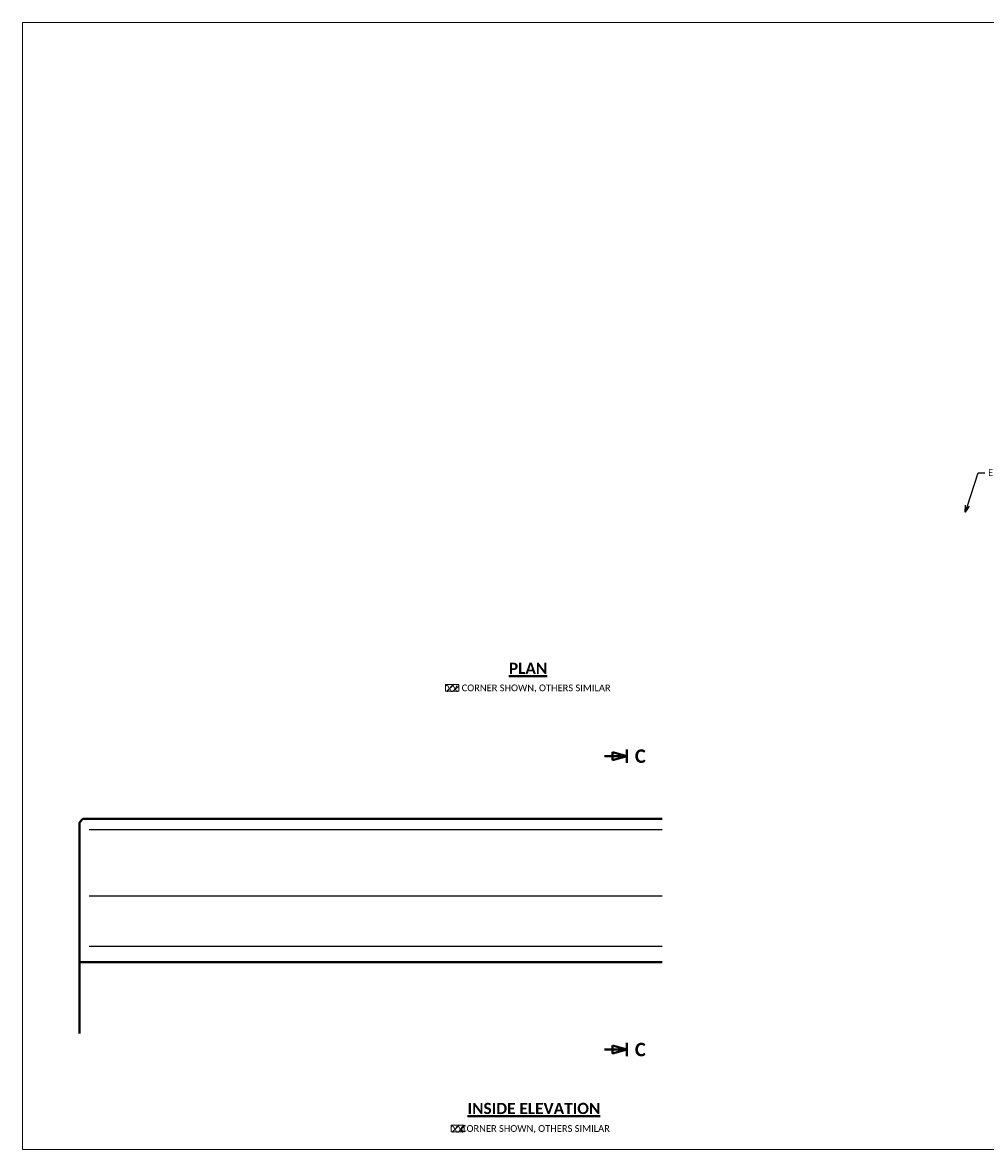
# Model space of a CAD drawing. Extents: x -335 to 1011, y 761 to 1310.
# Tile 1 of 201: x -335 to -120, y 1058 to 1310. Entities that reach past the tile are written whole.
import ezdxf
from ezdxf import colors
from ezdxf.entities.mleader import LeaderData, LeaderLine
from ezdxf.enums import TextEntityAlignment as Align
from ezdxf.math import Vec2, Vec3

# ---------------------------------------------------------------- set-up
doc = ezdxf.new("R2010")
doc.units = 0
doc.header["$MEASUREMENT"] = 0
doc.layers.add('B_ANNO_DESIGN_NOTES', color=1, linetype='Continuous', lineweight=18, true_color=0xff0000)
for name, color, linetype, lineweight in [('B_ANNO_DIM', 7, 'Continuous', 18), ('B_ANNO_SYMB', 7, 'Continuous', 18), ('B_ANNO_TEXT', 7, 'Continuous', 18), ('B_ANNO_TEXT_TITLE', 7, 'Continuous', 40), ('B_CONC', 1, 'Continuous', 40), ('B_CONC_PPT', 12, 'Continuous', 40), ('B_REBAR_SUB', 182, 'Continuous', 25)]:
    doc.layers.add(name, color=color, linetype=linetype, lineweight=lineweight)
doc.layers.add('B_ANNO_NOPLOT', color=47, linetype='Continuous', lineweight=18, plot=False)
doc.styles.add('Annotative', font='calibri.ttf', dxfattribs={"height": 0.0625})
doc.styles.get("Standard").update_dxf_attribs({"font": 'calibri.ttf'})
doc.styles.add('Title', font='calibrib.ttf', dxfattribs={"height": 0.125})

# ---------------------------------------------------------------- blocks, each defined once
blk = doc.blocks.new('_Open30')
at = {"color": 0, "linetype": 'ByBlock', "lineweight": -2}
for p, q in [((-1, 0.27), (0, 0)), ((0, 0), (-1, -0.27)), ((0, 0), (-1, 0))]:
    blk.add_line(p, q, dxfattribs=at)
blk = doc.blocks.new('SECTION')
at = {"layer": 'B_ANNO_TEXT_TITLE'}
for p, q in [((-4, 0), (-1.5, 0)), ((-3.125, -0.4375), (-3.125, 0.4375)), ((-3.125, 0.4375), (-1.5, 0)), ((-1.5, 0), (-3.125, -0.4375)), ((-1.5, 0.75), (-1.5, -0.75))]:
    blk.add_line(p, q, dxfattribs=at)
at = {"layer": 'B_ANNO_TEXT_TITLE', "style": 'Title'}
blk.add_attdef('SectionName', text='', height=1.5, dxfattribs=at).set_placement((0, 0), align=Align.MIDDLE_CENTER)
blk = doc.blocks.new('INS_SS32_BASE')
at = {"layer": 'B_ANNO_DESIGN_NOTES'}
h = blk.add_hatch(dxfattribs=at)
h.set_pattern_fill('ANSI31', color=256, scale=8)
h.set_pattern_definition([(45, (95.0886, 104.3849), (-0.7071, 0.7071), [])])
h.paths.add_polyline_path([(94.66, 103.97), (97.6, 103.97), (97.6, 102.47), (94.66, 102.47)])
blk.add_lwpolyline([(94.66, 103.97), (97.6, 103.97), (97.6, 102.47), (94.66, 102.47)], close=True, dxfattribs=at)
at = {"layer": 'B_CONC'}
blk.add_lwpolyline([(143.08, 41.9), (12.75, 41.9), (12.75, 25.9)], dxfattribs=at)
at = {"layer": 'B_CONC_PPT', "flags": 128}
blk.add_lwpolyline([(143.08, 73.9), (13.5, 73.9), (12.75, 73.15), (12.75, 41.9)], dxfattribs=at)
at = {"layer": 'B_REBAR_SUB'}
for p, q in [((14.92, 71.53), (143.08, 71.53)), ((14.92, 56.74), (143.08, 56.74)), ((14.92, 45.46), (143.08, 45.46))]:
    blk.add_line(p, q, dxfattribs=at)
at = {"layer": 'B_ANNO_SYMB'}
ref = blk.add_blockref('SECTION', (138.22, 87.96), dxfattribs=dict(at, xscale=2, yscale=2, zscale=2))
ref.add_attrib('A', 'C', dxfattribs={"layer": '0', "height": 3, "style": 'Title'}).set_placement((138.22, 87.96, 1.68), align=Align.MIDDLE_CENTER)
ref = blk.add_blockref('SECTION', (138.22, 22.34), dxfattribs=dict(at, xscale=2, yscale=2, zscale=2))
ref.add_attrib('A', 'C', dxfattribs={"layer": '0', "height": 3, "style": 'Title'}).set_placement((138.22, 22.34, 1.68), align=Align.MIDDLE_CENTER)
at = {"layer": 'B_ANNO_TEXT', "lineweight": 30}
for tag, p in [('SUB1', (311.28, 226.1)), ('SUB2', (319.28, 226.1))]:
    blk.add_attdef(tag, text='', height=1.5, dxfattribs=at).set_placement(p, align=Align.MIDDLE_CENTER)
at = {"layer": 'B_ANNO_TEXT', "style": 'Annotative'}
for tag, p in [('CORNER1', (97.36, 101.83)), ('CORNER2', (98.57, 3.31))]:
    blk.add_attdef(tag, text='', height=1.5, dxfattribs=at).set_placement(p, align=Align.BOTTOM_RIGHT)
at = {"layer": 'B_ANNO_TEXT_TITLE', "char_height": 2.5, "attachment_point": 5, "line_spacing_factor": 0.8, "style": 'Title', "bg_fill": 3, "box_fill_scale": 1.5, "bg_fill_color": 255, "bg_fill_transparency": 0}
for s, insert in [('{\\LPLAN}', (113.1, 107.6)), ('{\\LINSIDE ELEVATION}', (114.41, 9.16))]:
    blk.add_mtext(s, dxfattribs=dict(at, insert=insert))
at = {"layer": 'B_ANNO_DIM'}
ml = blk.add_multileader_mtext('Standard', dxfattribs=at)
ml.set_content('EDGE OF DECK', color=256)
ml.set_leader_properties()
ml.set_arrow_properties(name='OPEN30')
ml.build(insert=Vec2(0, 0))
ml.multileader.update_dxf_attribs({"dogleg_length": 0.0625, "arrow_head_size": 1.5, "scale": 24})
ctx = ml.context
ctx.base_point, ctx.scale, ctx.char_height, ctx.arrow_head_size, ctx.landing_gap_size, ctx.plane_origin = Vec3(215.27, 151.32, 0.84), 24, 1.5, 1.5, 0.75, Vec3(210.92, 142.53, 0.84)
notes = []
notes.append((ctx, [(0, (1, 1, 0), (213.77, 151.32, 0.84), (1, 0), 1.5, [(0, [(210.92, 142.53, 0.84)], 0, [])])]))
ctx.mtext.insert, ctx.mtext.width, ctx.mtext.flow_direction = Vec3(216.02, 152.08, 0.84), 8.425, 5
for ctx, leaders in notes:
    for number, flags, end, landing, length, lines in leaders:
        leader = LeaderData()
        leader.index, (leader.has_last_leader_line, leader.has_dogleg_vector, leader.attachment_direction) = number, flags
        leader.last_leader_point, leader.dogleg_vector, leader.dogleg_length = Vec3(end), Vec3(landing), length
        for number, points, colour, breaks in lines:
            line = LeaderLine()
            line.index, line.vertices, line.color, line.breaks = number, Vec3.list(points), colors.encode_raw_color(colour), breaks
            leader.lines.append(line)
        ctx.leaders.append(leader)
at = {"layer": 'B_ANNO_DESIGN_NOTES'}
h = blk.add_hatch(dxfattribs=at)
h.set_pattern_fill('ANSI31', color=256, scale=8)
h.set_pattern_definition([(45, (96.3003, 5.8572), (-0.7071, 0.7071), [])])
h.paths.add_polyline_path([(95.87, 5.44), (98.82, 5.44), (98.82, 3.94), (95.87, 3.94)])
blk.add_lwpolyline([(95.87, 5.44), (98.82, 5.44), (98.82, 3.94), (95.87, 3.94)], close=True, dxfattribs=at)
at = {"layer": 'B_ANNO_NOPLOT', "flags": 128}
blk.add_lwpolyline([(0, 0), (0, 252), (323.93, 252), (323.93, 238.86), (378, 238.86), (378, 40.5), (316.57, 40.5), (316.57, 0), (0, 0)], dxfattribs=at)
at = {"layer": 'B_ANNO_TEXT', "insert": (131.56, 103.97), "char_height": 1.5001, "attachment_point": 3, "style": 'Annotative'}
blk.add_mtext('      CORNER SHOWN, OTHERS SIMILAR', dxfattribs=at)
at = {"layer": 'B_ANNO_TEXT', "insert": (113.46, 5.44), "char_height": 1.5001, "attachment_point": 2, "line_spacing_factor": 0.8, "style": 'Annotative'}
blk.add_mtext('\\pxi-2,l3,t3;^I CORNER SHOWN, OTHERS SIMILAR', dxfattribs=at)

msp = doc.modelspace()

# ---------------------------------------------------------------- block references
ref = msp.add_blockref('INS_SS32_BASE', (-335.06, 1058.3))
ref.add_attrib('CORNER1', 'XX', dxfattribs={"layer": 'B_ANNO_TEXT', "height": 1.5, "style": 'Annotative'}).set_placement((-237.7, 1160.14), align=Align.BOTTOM_RIGHT)
ref.add_attrib('CORNER2', 'XX', dxfattribs={"layer": 'B_ANNO_TEXT', "height": 1.5, "style": 'Annotative'}).set_placement((-236.49, 1061.61), align=Align.BOTTOM_RIGHT)

doc.saveas('drawing.dxf')
